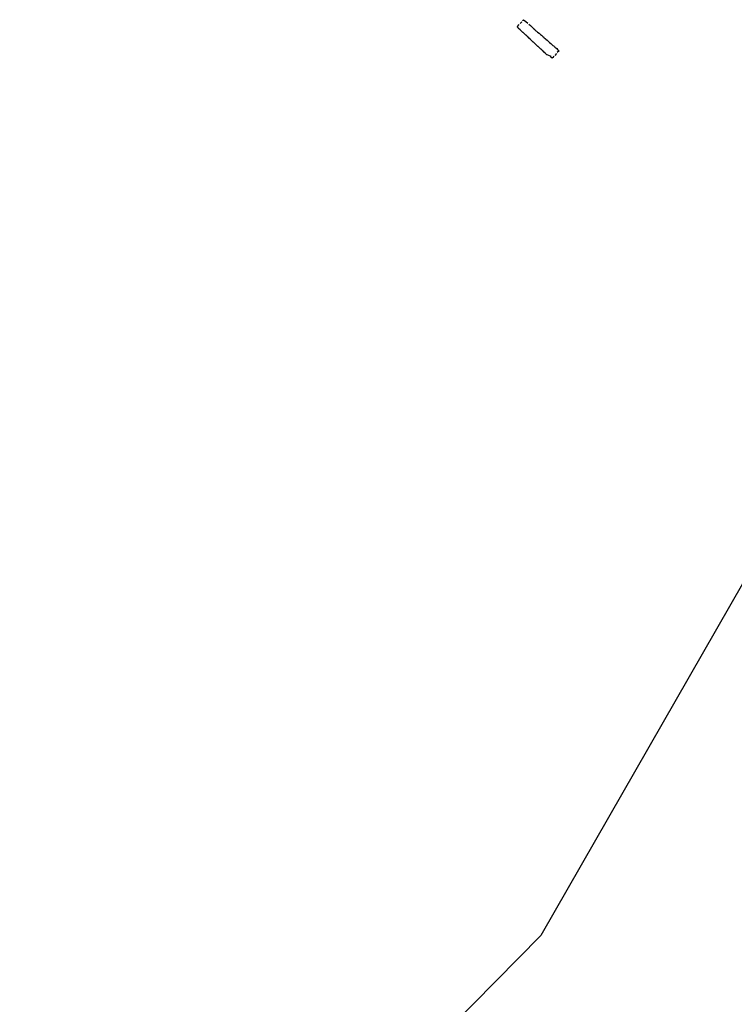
# Model space of a CAD drawing. Header units: metres. Extents: x 768989 to 770741, y 8991369 to 8992399.
# Tile 1 of 55: x 768989 to 769339, y 8991916 to 8992399. Entities that reach past the tile are written whole.
import ezdxf

# ---------------------------------------------------------------- set-up
doc = ezdxf.new("R2010")
doc.units = ezdxf.units.M
doc.header["$XCLIPFRAME"] = 2
doc.linetypes.add('HIDDEN', pattern=[0.375, 0.25, -0.125])
doc.layers.add('__ORTOFOTO', color=7, linetype='Continuous')
doc.layers.add('X-BORDES', color=7, linetype='Continuous', plot=False)
picture_1 = doc.add_image_def('image1.ecw', size_in_pixel=(24806, 30931))

msp = doc.modelspace()

# ---------------------------------------------------------------- linework, layer by layer
at = {"layer": 'X-BORDES', "linetype": 'HIDDEN', "lineweight": -2, "ltscale": 5, "elevation": 5.599}
msp.add_lwpolyline([(769250.13, 8992380.213), (769250.049, 8992380.126), (769250.028, 8992380.104), (769250.021, 8992380.096), (769249.989, 8992380.062), (769249.976, 8992380.047), (769249.96, 8992380.03), (769249.899, 8992379.965), (769249.052, 8992380.507), (769249.142, 8992380.609), (769249.165, 8992380.636), (769249.185, 8992380.658), (769249.199, 8992380.675), (769249.239, 8992380.719), (769249.264, 8992380.749), (769249.299, 8992380.788), (769249.003, 8992380.911), (769248.636, 8992381.062), (769248.501, 8992381.118), (769248.312, 8992381.196), (769247.351, 8992381.593), (769247.325, 8992381.604), (769246.583, 8992382.222), (769246.556, 8992382.245), (769245.856, 8992382.895), (769245.823, 8992382.926), (769245.13, 8992383.57), (769245.091, 8992383.607), (769244.404, 8992384.245), (769244.359, 8992384.288), (769243.679, 8992384.92), (769243.627, 8992384.969), (769242.953, 8992385.596), (769242.895, 8992385.65), (769242.228, 8992386.271), (769242.163, 8992386.332), (769241.503, 8992386.947), (769241.432, 8992387.014), (769241.35, 8992387.09), (769240.7, 8992387.696), (769240.625, 8992387.766), (769239.969, 8992388.378), (769239.901, 8992388.442), (769239.238, 8992389.06), (769239.177, 8992389.118), (769238.507, 8992389.743), (769238.453, 8992389.794), (769238.453, 8992389.794), (769237.777, 8992390.426), (769237.729, 8992390.471), (769237.729, 8992390.471), (769237.046, 8992391.109), (769237.005, 8992391.147), (769237.005, 8992391.147), (769236.316, 8992391.792), (769236.281, 8992391.824), (769235.586, 8992392.475), (769235.558, 8992392.501), (769235.558, 8992392.501), (769234.856, 8992393.159), (769234.835, 8992393.179), (769234.835, 8992393.179), (769234.126, 8992393.843), (769234.112, 8992393.856), (769233.397, 8992394.526), (769233.389, 8992394.534), (769232.667, 8992395.211), (769232.872, 8992395.43), (769235.79, 8992398.768), (769236.459, 8992398.221), (769236.469, 8992398.211), (769236.497, 8992398.184), (769236.523, 8992398.158), (769236.55, 8992398.131), (769236.588, 8992398.093), (769236.657, 8992398.025), (769236.743, 8992397.964), (769236.812, 8992397.915), (769236.871, 8992397.873), (769236.944, 8992397.822), (769236.971, 8992397.803), (769239.318, 8992395.884), (769239.43, 8992395.783), (769239.759, 8992395.487), (769239.949, 8992395.291), (769240.286, 8992394.946), (769240.457, 8992394.77), (769240.732, 8992394.509), (769241.184, 8992394.082), (769241.241, 8992394.022), (769241.571, 8992393.673), (769241.863, 8992393.365), (769241.873, 8992393.355), (769242.22, 8992393.072), (769242.53, 8992392.82), (769242.65, 8992392.722), (769243.442, 8992392.105), (769244.212, 8992391.464), (769244.56, 8992391.168), (769244.974, 8992390.815), (769245.311, 8992390.506), (769245.711, 8992390.139), (769245.956, 8992389.929), (769246.47, 8992389.488), (769246.731, 8992389.259), (769247.393, 8992388.679), (769248.02, 8992388.129), (769248.616, 8992387.607), (769249.182, 8992387.111), (769249.72, 8992386.639), (769250.232, 8992386.19), (769250.233, 8992386.189), (769250.788, 8992385.724), (769251, 8992385.547), (769251.252, 8992385.32), (769251.667, 8992384.947), (769252.072, 8992384.582), (769252.468, 8992384.227), (769252.487, 8992384.21), (769252.855, 8992383.88), (769253.232, 8992383.542)], close=True, dxfattribs=at)

# ---------------------------------------------------------------- pictures from other files: only their frames are drawn
at = {"layer": '__ORTOFOTO'}
image = msp.add_image(picture_1, insert=(768953.111, 8991450.629), size_in_units=(788.093, 982.685), dxfattribs=at)
image.set_boundary_path([(14907.494, 3902.78), (13192.595, 8192.59), (9164.97, 15223.01), (1123.99, 23397.36), (7213.21, 30797.77), (15925.164, 20444.27), (23177.06, 8354.5), (14907.494, 3902.78)])

doc.saveas('drawing.dxf')
